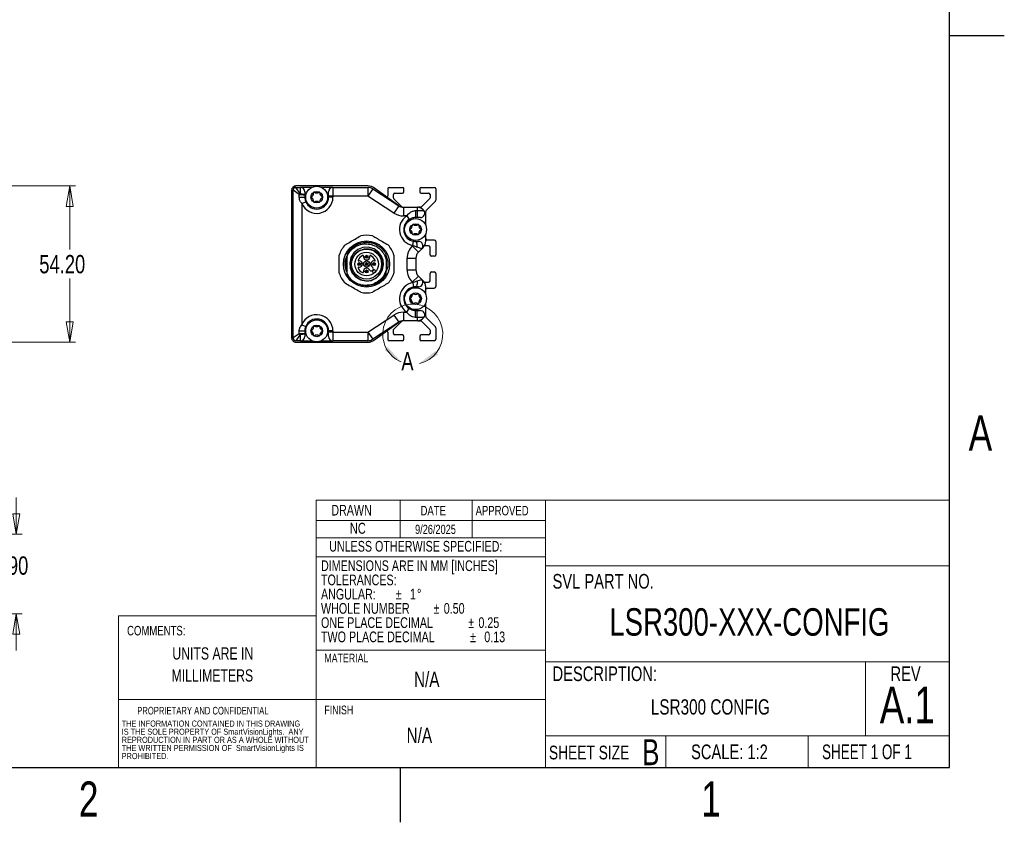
# Model space of a CAD drawing. Header units: millimetres. Extents: x 3 to 429, y 3 to 277.
# Tile 29 of 35: x 258 to 429, y 3 to 142. Entities that reach past the tile are written whole.
import ezdxf

# ---------------------------------------------------------------- set-up
doc = ezdxf.new("R2010")
doc.units = ezdxf.units.MM
doc.styles.add('SLDTEXTSTYLE0', font='TXT', dxfattribs={"width": 0.75})
doc.styles.add('SLDTEXTSTYLE1', font='TXT', dxfattribs={"width": 0.6875})
doc.dimstyles.new('SLDDIMSTYLE0', dxfattribs={"dimtxt": 3.175, "dimasz": 3.556, "dimexe": 0, "dimexo": 0.0625, "dimgap": 0.79375, "dimtad": 0, "dimtih": 1, "dimtoh": 1, "dimlfac": 2, "dimrnd": 1e-09, "dimzin": 4, "dimdsep": 46, "dimtxsty": 'SLDTEXTSTYLE0', "dimblk1": 'CLOSED', "dimblk2": 'CLOSED', "dimsah": 1, "dimcen": 0.09, "dimadec": 0, "dimazin": 1, "dimtfac": 1, "dimtofl": 0, "dimtmove": 0, "dimatfit": 3, "dimldrblk": 'CLOSED', "dimfxl": 1, "dimfrac": 2, "dimtolj": 1, "dimtzin": 12, "dimarcsym": 0})
doc.dimstyles.new('SLDDIMSTYLE2', dxfattribs={"dimtxt": 3.175, "dimasz": 3.556, "dimexe": 0, "dimexo": 0.0625, "dimgap": 0.79375, "dimtad": 0, "dimtih": 1, "dimtoh": 1, "dimlfac": 0.5, "dimrnd": 1e-09, "dimzin": 4, "dimdsep": 46, "dimtxsty": 'SLDTEXTSTYLE0', "dimblk1": 'CLOSED', "dimblk2": 'CLOSED', "dimsah": 1, "dimcen": 0.09, "dimadec": 0, "dimazin": 1, "dimtfac": 1, "dimtmove": 0, "dimatfit": 0, "dimldrblk": 'CLOSED', "dimfxl": 1, "dimfrac": 2, "dimtolj": 1, "dimtzin": 12, "dimarcsym": 0})

# ---------------------------------------------------------------- blocks, each defined once
blk = doc.blocks.new('SW_NOTE_0')
at = {"color": 0, "linetype": 'Continuous', "lineweight": 0, "attachment_point": 1, "style": 'SLDTEXTSTYLE0'}
for s, insert, char_height in [('DIMENSIONS ARE IN MM [INCHES]', (0, 2.39), 1.8521), ('TOLERANCES:', (0, -0.08), 1.8521), ('ANGULAR:', (0, -2.55), 1.852), ('%%p', (12.96, -2.55), 1.852), ('1', (15.42, -2.55), 1.85), ('%%d', (16.66, -2.55), 1.852), ('WHOLE NUMBER', (0, -5.02), 1.8521), ('%%p', (19.53, -5.02), 1.852), ('0.50', (21.29, -5.02), 1.852), ('ONE PLACE DECIMAL', (0, -7.49), 1.8521), ('%%p', (25.53, -7.49), 1.852), ('0.25', (27.3, -7.49), 1.852), ('TWO PLACE DECIMAL', (0, -9.96), 1.8521), ('%%p', (25.86, -9.96), 1.852), ('0.13', (28.32, -9.96), 1.852)]:
    blk.add_mtext(s, dxfattribs=dict(at, insert=insert, char_height=char_height))
blk = doc.blocks.new('SW_NOTE_0_1')
at = {"color": 0, "linetype": 'Continuous', "lineweight": 0, "char_height": 1.0583, "attachment_point": 1, "style": 'SLDTEXTSTYLE0'}
for s, insert in [('THE INFORMATION CONTAINED IN THIS DRAWING', (0, 1.36)), ('IS THE SOLE PROPERTY OF SmartVisionLights.  ANY', (0, -0.05)), ('REPRODUCTION IN PART OR AS A WHOLE WITHOUT', (0, -1.46)), ('THE WRITTEN PERMISSION OF  SmartVisionLights IS', (0, -2.87)), ('PROHIBITED.', (0, -4.28))]:
    blk.add_mtext(s, dxfattribs=dict(at, insert=insert))
blk = doc.blocks.new('SW_NOTE_0_2')
at = {"color": 0, "linetype": 'Continuous', "lineweight": 0, "char_height": 2.1167, "attachment_point": 2, "style": 'SLDTEXTSTYLE0'}
for s, insert in [('UNITS ARE IN', (8.33, 2.73)), ('MILLIMETERS', (8.25, -1.09))]:
    blk.add_mtext(s, dxfattribs=dict(at, insert=insert))
blk = doc.blocks.new('_Closed')
at = {"color": 0, "linetype": 'ByBlock', "lineweight": -2}
for p, q in [((-1, 0.166667), (0, 0)), ((-1, 0.166667), (-1, -0.166667)), ((0, 0), (-1, -0.166667)), ((0, 0), (-1, 0))]:
    blk.add_line(p, q, dxfattribs=at)
blk = doc.blocks.new('_D_4')
at = {"color": 7, "linetype": 'Continuous', "lineweight": 0}
for p, q in [((203.58, 113.58), (267.53, 113.58)), ((266.53, 113.58), (266.53, 102.56)), ((266.53, 86.48), (266.53, 97.51)), ((203.58, 86.48), (267.53, 86.48))]:
    blk.add_line(p, q, dxfattribs=at)
at = {"color": 7, "linetype": 'Continuous', "lineweight": 18, "xscale": 3.556, "yscale": 3.556}
for p, rotation in [((266.53, 113.58, -7.13), 90), ((266.53, 86.48, -7.13), 270)]:
    blk.add_blockref('_Closed', p, dxfattribs=dict(at, rotation=rotation))
at = {"color": 7, "linetype": 'Continuous', "lineweight": 18, "insert": (261.25, 101.61), "char_height": 3.175, "attachment_point": 1, "style": 'SLDTEXTSTYLE0'}
blk.add_mtext('54.20', dxfattribs=at)
blk = doc.blocks.new('_D_9')
at = {"color": 7, "linetype": 'Continuous', "lineweight": 0}
for p, q in [((257.26, 53.16), (257.26, 59.51)), ((221.41, 53.16), (258.26, 53.16)), ((232.25, 39.36), (258.26, 39.36)), ((257.26, 39.36), (257.26, 33.01))]:
    blk.add_line(p, q, dxfattribs=at)
at = {"color": 7, "linetype": 'Continuous', "lineweight": 18, "xscale": 3.556, "yscale": 3.556}
for p, rotation in [((257.26, 53.16, 305.66), 270), ((257.26, 39.36, 305.66), 90)]:
    blk.add_blockref('_Closed', p, dxfattribs=dict(at, rotation=rotation))
at = {"color": 7, "linetype": 'Continuous', "lineweight": 18, "insert": (253.15, 49.31), "char_height": 3.175, "attachment_point": 1, "style": 'SLDTEXTSTYLE0'}
blk.add_mtext('6.90', dxfattribs=at)

msp = doc.modelspace()

# ---------------------------------------------------------------- linework, layer by layer
at = {"color": 7, "linetype": 'Continuous'}
for p, q in [((419.1, 12.7), (419.1, 266.7)), ((419.1, 139.7), (428.625, 139.7)), ((12.7, 12.7), (419.1, 12.7)), ((323.85, 12.7), (323.85, 3.175))]:
    msp.add_line(p, q, dxfattribs=at)
at = {"color": 7, "linetype": 'Continuous', "lineweight": 25}
for p, q in [((305.0159, 112.8353), (305.0159, 87.2346)), ((305.2659, 87.235), (305.2659, 112.835)), ((306.3409, 112.1183), (305.2659, 112.835)), ((318.2506, 113.585), (305.7656, 113.585)), ((306.4826, 112.26), (305.7659, 113.335)), ((305.7659, 113.335), (306.5534, 113.335)), ((306.5534, 112.204), (306.5534, 113.335)), ((308.5174, 113.335), (306.5534, 113.335)), ((312.1784, 113.335), (310.2144, 113.335)), ((312.1784, 113.335), (312.1784, 111.835)), ((312.1784, 113.335), (318.2503, 113.335)), ((318.2503, 113.335), (318.2503, 111.835)), ((319.0721, 113.0898), (318.2503, 111.835)), ((319.0721, 113.0898), (323.5916, 110.1301)), ((323.5918, 110.1299), (319.2088, 113.2991)), ((321.6909, 113.085), (321.6909, 111.854)), ((321.9409, 113.335), (324.2309, 113.335)), ((324.4809, 112.585), (324.4809, 113.085)), ((327.2309, 113.085), (327.2309, 112.585)), ((327.4809, 113.335), (329.7659, 113.335)), ((330.0159, 113.085), (330.0159, 111.0943)), ((306.3409, 111.635), (306.3409, 112.1183)), ((306.3409, 111.635), (307.3034, 111.635)), ((306.5534, 112.204), (306.5534, 112.081)), ((307.3034, 112.585), (307.3034, 112.0475)), ((307.3034, 112.0475), (307.3034, 111.635)), ((311.4284, 111.835), (311.4284, 112.585)), ((311.4284, 111.635), (311.4284, 111.835)), ((312.1784, 111.835), (311.4284, 111.835)), ((312.1784, 111.635), (311.4284, 111.635)), ((312.1784, 111.835), (312.1784, 111.635)), ((318.2503, 111.835), (312.1784, 111.835)), ((322.7698, 108.8752), (318.2503, 111.835)), ((322.6909, 111.5085), (322.6909, 112.085)), ((324.1377, 109.9582), (322.7641, 111.3317)), ((322.9409, 112.335), (324.2309, 112.335)), ((327.4809, 112.335), (328.7659, 112.335)), ((328.9427, 111.3317), (327.5691, 109.9582)), ((329.0159, 112.085), (329.0159, 111.5085)), ((306.7659, 110.5625), (307.4592, 110.8485)), ((306.7659, 110.5625), (306.7659, 89.5074)), ((323.5916, 110.1301), (322.7698, 108.8752)), ((324.4134, 109.885), (324.4131, 109.885)), ((324.4134, 109.885), (324.4134, 108.385)), ((324.4134, 109.885), (326.7659, 109.885)), ((326.5159, 109.31), (326.7659, 109.31)), ((326.5159, 109.31), (326.5159, 108.0975)), ((326.7668, 109.885), (326.7659, 109.885)), ((326.7659, 109.885), (326.7659, 109.31)), ((326.7659, 109.31), (327.9467, 109.31)), ((326.7659, 109.31), (326.7659, 108.0975)), ((327.3924, 109.885), (327.0559, 109.885)), ((328.3391, 109.314), (329.9427, 110.9175)), ((324.9707, 108.385), (324.4134, 108.385)), ((324.9707, 108.385), (325.3828, 107.7583)), ((326.7659, 108.0975), (326.5159, 108.0975)), ((327.3563, 108.0975), (326.7659, 108.0975)), ((328.2659, 108.3859), (328.2659, 109.1372)), ((328.2659, 106.7749), (328.2659, 108.385)), ((328.2659, 104.0013), (328.2659, 105.295)), ((329.7659, 104.2), (328.5159, 104.2)), ((317.5991, 102.6013), (317.1778, 102.4765)), ((325.9446, 103.18), (326.0295, 103.2648)), ((325.9446, 103.18), (327.0053, 102.1193)), ((326.0295, 103.2648), (326.1592, 104.0035)), ((326.5159, 103.9725), (327.0478, 103.9725)), ((327.5781, 102.6921), (326.7803, 102.958)), ((327.5781, 102.6921), (327.0053, 102.1193)), ((327.8266, 102.9406), (327.5781, 102.6921)), ((328.0127, 103.1267), (327.8268, 102.9409)), ((328.7659, 103.2), (328.1895, 103.2)), ((329.0159, 101.66), (329.0159, 102.95)), ((330.0159, 103.95), (330.0159, 101.66)), ((314.6409, 101.7261), (314.6409, 101.424)), ((314.6409, 98.3997), (314.6409, 101.424)), ((321.3504, 101.0131), (321.3909, 100.8824)), ((321.457, 101.0006), (321.3909, 101.1602)), ((321.3909, 100.8824), (321.3909, 98.9481)), ((325.0659, 99.0113), (325.0659, 101.0586)), ((325.0659, 101.0586), (326.5659, 101.0586)), ((326.5659, 101.0586), (326.5659, 101.059)), ((326.5659, 101.0586), (326.5659, 99.0113)), ((327.005, 102.119), (327.0053, 102.1193)), ((329.7659, 101.41), (329.2659, 101.41)), ((318.4048, 99.1539), (318.6007, 98.958)), ((319.0929, 99.4502), (318.897, 99.646)), ((314.6409, 98.3997), (314.6409, 98.3438)), ((315.0243, 97.7325), (314.6409, 98.3997)), ((315.0243, 97.7325), (314.6409, 98.3438)), ((319.2479, 98.3964), (319.1119, 98.5324)), ((319.5185, 98.9389), (319.6544, 98.803)), ((325.0659, 99.0113), (326.5659, 99.0113)), ((325.9446, 96.89), (327.0053, 97.9506)), ((326.5659, 99.0109), (326.5659, 99.0113)), ((326.7803, 97.1119), (327.5781, 97.3778)), ((327.0053, 97.9506), (327.005, 97.9509)), ((327.0053, 97.9506), (327.5781, 97.3778)), ((327.5781, 97.3778), (327.8266, 97.1293)), ((329.0159, 97.12), (329.0159, 98.41)), ((329.2659, 98.66), (329.7659, 98.66)), ((330.0159, 98.41), (330.0159, 96.12)), ((326.0295, 96.8051), (325.9446, 96.89)), ((326.0295, 96.8051), (326.1592, 96.0664)), ((327.0478, 96.0975), (326.5159, 96.0975)), ((327.8268, 97.129), (328.0127, 96.9432)), ((328.1895, 96.87), (328.7659, 96.87)), ((328.2659, 94.7749), (328.2659, 96.0686)), ((328.5159, 95.87), (329.7659, 95.87)), ((324.9707, 91.685), (325.3828, 92.3116)), ((328.2659, 91.685), (328.2659, 93.295)), ((318.2503, 88.235), (322.7698, 91.1947)), ((322.7698, 91.1947), (323.5916, 89.9398)), ((324.4134, 91.685), (324.9707, 91.685)), ((324.4134, 91.685), (324.4134, 90.185)), ((326.5159, 90.76), (326.5159, 91.9725)), ((326.5159, 91.9725), (326.7659, 91.9725)), ((326.7659, 90.76), (326.5159, 90.76)), ((326.7659, 90.76), (326.7659, 91.9725)), ((326.7659, 91.9725), (327.3563, 91.9725)), ((326.7659, 90.76), (326.7659, 90.185)), ((327.9467, 90.76), (326.7659, 90.76)), ((328.2659, 90.9327), (328.2659, 91.684)), ((329.9427, 89.1524), (328.3391, 90.7559)), ((306.7659, 89.5074), (307.4592, 89.2214)), ((323.5916, 89.9398), (319.0721, 86.9801)), ((319.2088, 86.7708), (323.5918, 89.94)), ((322.6909, 88.665), (324.1377, 90.1117)), ((324.4131, 90.185), (324.4134, 90.185)), ((326.7659, 90.185), (324.4134, 90.185)), ((326.7659, 90.185), (326.7668, 90.185)), ((327.0559, 90.185), (327.3924, 90.185)), ((327.5691, 90.1117), (328.9427, 88.7382)), ((330.0159, 88.9756), (330.0159, 86.985)), ((306.3409, 87.9516), (305.2659, 87.235)), ((306.4826, 87.81), (305.7659, 86.735)), ((306.3409, 87.9516), (306.3409, 88.435)), ((306.3409, 88.435), (307.3034, 88.435)), ((306.5534, 87.8659), (306.5534, 87.9889)), ((306.5534, 86.735), (306.5534, 87.8659)), ((307.3034, 88.435), (307.3034, 88.0225)), ((307.3034, 88.0225), (307.3034, 87.485)), ((311.4284, 88.235), (311.4284, 88.435)), ((312.1784, 88.435), (311.4284, 88.435)), ((311.4284, 87.485), (311.4284, 88.235)), ((312.1784, 88.235), (311.4284, 88.235)), ((312.1784, 88.435), (312.1784, 88.235)), ((312.1784, 88.235), (318.2503, 88.235)), ((312.1784, 88.235), (312.1784, 86.735)), ((318.2503, 88.235), (319.0721, 86.9801)), ((318.2503, 88.235), (318.2503, 86.735)), ((321.6909, 88.216), (321.6909, 86.985)), ((322.6909, 87.985), (322.6909, 88.665)), ((324.2309, 87.735), (322.9409, 87.735)), ((324.4809, 86.985), (324.4809, 87.485)), ((327.2309, 87.485), (327.2309, 86.985)), ((328.7659, 87.735), (327.4809, 87.735)), ((329.0159, 88.5614), (329.0159, 87.985)), ((305.7656, 86.485), (318.2506, 86.485)), ((306.5534, 86.735), (305.7659, 86.735)), ((306.5534, 86.735), (308.5174, 86.735)), ((310.2144, 86.735), (312.1784, 86.735)), ((318.2503, 86.735), (312.1784, 86.735)), ((324.2309, 86.735), (321.9409, 86.735)), ((329.7659, 86.735), (327.4809, 86.735))]:
    msp.add_line(p, q, dxfattribs=at)
at = {"color": 7, "linetype": 'Continuous', "lineweight": 18}
for p, q in [((419.1, 62.5944), (419.1, 12.7)), ((309.2974, 59.0765), (419.1, 59.0765)), ((309.2974, 59.0765), (309.2974, 12.7626)), ((323.85, 59.0765), (323.85, 52.5477)), ((336.3147, 59.0765), (336.3147, 52.5477)), ((349.0285, 59.0765), (349.0285, 12.7626)), ((309.2974, 55.5145), (349.0285, 55.5145)), ((309.2974, 52.5477), (349.0285, 52.5477)), ((309.2974, 49.2607), (349.0285, 49.2607)), ((349.0285, 47.6486), (419.1, 47.6486)), ((274.9928, 12.7), (274.9928, 39.0005)), ((274.9928, 39.0005), (309.2974, 39.0005)), ((274.9928, 12.7), (274.9928, 39.0005)), ((349.0285, 33.0374), (309.2974, 33.0374)), ((349.0285, 31.0471), (419.1, 31.0471)), ((404.5728, 31.0471), (404.5728, 18.1699)), ((274.9928, 24.4786), (309.2974, 24.4786)), ((309.2974, 24.4786), (349.0285, 24.4786)), ((349.0285, 18.1699), (419.1, 18.1699)), ((369.9362, 18.1699), (369.9362, 12.7626)), ((394.6227, 18.1699), (394.6227, 12.7626)), ((419.1, 12.7), (179.169, 12.7))]:
    msp.add_line(p, q, dxfattribs=at)
at = {"color": 7, "linetype": 'Continuous', "lineweight": 25, "flags": 128}
for points in [[(319.26, 97.4157), (319.6526, 97.5956), (320.3284, 98.2235), (320.7823, 99.0471), (320.9526, 99.9645), (320.8744, 100.7118), (320.6019, 101.4283), (320.1603, 102.0426), (319.3186, 102.6678), (318.299, 102.9588), (317.3775, 102.9022), (316.5016, 102.552), (315.7943, 101.9567), (315.302, 101.1591), (315.0861, 100.247), (315.1653, 99.3259), (315.537, 98.4589), (316.1486, 97.7673), (316.9596, 97.294), (317.8748, 97.1008), (318.3951, 97.122), (318.3951, 97.122)], [(326.7803, 102.958), (326.7965, 103.1335), (326.7963, 103.3141), (326.78, 103.4894), (326.7483, 103.6492), (326.7031, 103.7842), (326.6471, 103.8867), (326.5835, 103.9507), (326.5159, 103.9725)], [(317.0425, 102.4364), (316.7545, 102.3511), (316.0404, 101.8355), (315.5308, 101.1131), (315.2779, 100.2395), (315.3255, 99.3317), (315.674, 98.468), (316.2916, 97.762), (317.1147, 97.2894), (318.0646, 97.1098), (318.3951, 97.122), (318.3951, 97.122)], [(326.7803, 97.1119), (326.7965, 96.9364), (326.7963, 96.7558), (326.78, 96.5805), (326.7483, 96.4207), (326.7031, 96.2857), (326.6471, 96.1832), (326.5835, 96.1192), (326.5159, 96.0975)]]:
    msp.add_lwpolyline(points, dxfattribs=at)
at = {"color": 7, "linetype": 'Continuous', "lineweight": 25}
for centre, radius in [((309.3659, 111.635), 1.9), ((309.3659, 111.635), 1), ((326.5159, 106.035), 1.9), ((326.5159, 106.035), 1), ((318.0159, 100.035), 4), ((318.0159, 100.035), 2.5995), ((318.0159, 100.035), 2.05), ((318.0159, 101.305), 0.25), ((318.0159, 101.305), 0.15), ((316.7459, 100.035), 0.25), ((316.7459, 100.035), 0.15), ((318.0159, 100.035), 0.55), ((318.0159, 100.035), 0.25), ((318.0159, 100.035), 0.15), ((319.2859, 100.035), 0.25), ((319.2859, 100.035), 0.15), ((318.0159, 98.765), 0.25), ((318.0159, 98.765), 0.15), ((326.5159, 94.035), 1.9), ((326.5159, 94.035), 1), ((309.3659, 88.435), 1.9), ((309.3659, 88.435), 1)]:
    msp.add_circle(centre, radius, dxfattribs=at)
for centre, radius, start, end in [((305.7659, 112.835), 0.5, 90, 180), ((306.5534, 112.585), 0.75, 0, 90), ((312.1784, 112.585), 0.75, 90, 180), ((318.2503, 111.835), 1.5, 56.78, 90), ((321.9409, 113.085), 0.25, 90, 180), ((324.2309, 113.085), 0.25, 0, 90), ((327.4809, 113.085), 0.25, 90, 180), ((329.7659, 113.085), 0.25, 0, 90), ((308.1196, 110.4813), 2.4174, 132.625025, 137.374975), ((309.3659, 111.635), 2.8125, 202.415269, 0), ((309.3659, 111.635), 2.0625, 202.415269, 0), ((308.5047, 111.635), 0.123, 116.236076, 243.763924), ((308.1622, 112.3299), 0.6518, 296.236076, 3.763924), ((308.1622, 110.94), 0.6518, 356.236076, 63.763924), ((308.9353, 112.3808), 0.123, 56.236076, 183.763924), ((309.3659, 113.0249), 0.6518, 236.236076, 303.763924), ((309.7965, 112.3808), 0.123, 356.236076, 123.763924), ((310.5696, 112.3299), 0.6518, 176.236076, 243.763924), ((310.5696, 110.94), 0.6518, 116.236076, 183.763924), ((310.2271, 111.635), 0.123, 296.236076, 63.763924), ((321.4409, 111.854), 0.25, 290.964403, 0), ((322.9409, 112.085), 0.25, 90, 180), ((322.9409, 111.5085), 0.25, 180, 225), ((324.2309, 112.585), 0.25, 270, 0), ((327.4809, 112.585), 0.25, 180, 270), ((328.7659, 112.085), 0.25, 0, 90), ((328.7659, 111.5085), 0.25, 315, 0), ((329.7659, 111.0943), 0.25, 315, 0), ((308.9353, 110.8891), 0.123, 176.236076, 303.763924), ((309.3659, 110.245), 0.6518, 56.236076, 123.763924), ((309.7965, 110.8891), 0.123, 236.236076, 3.763924), ((324.4134, 111.385), 1.5, 236.78, 270), ((324.3145, 110.135), 0.25, 225, 254.373265), ((326.7659, 108.385), 1.5, 38.073123, 90), ((327.0559, 109.635), 0.25, 90, 109.474926), ((327.3563, 108.8475), 0.75, 270, 38.073123), ((327.3924, 110.135), 0.25, 270, 315), ((326.7659, 108.385), 1.5, 0, 38.073123), ((328.5159, 109.1372), 0.25, 135, 180), ((324.4134, 111.385), 3, 236.78, 270), ((326.5159, 106.035), 2.8125, 123.326269, 260.040339), ((326.5159, 106.035), 2.0625, 123.326269, 260.040339), ((325.6547, 106.035), 0.123, 116.236076, 243.763924), ((325.3122, 106.7299), 0.6518, 296.236076, 3.763924), ((325.3122, 105.34), 0.6518, 356.236076, 63.763924), ((326.0853, 106.7808), 0.123, 56.236076, 183.763924), ((326.5159, 107.4249), 0.6518, 236.236076, 303.763924), ((326.9465, 106.7808), 0.123, 356.236076, 123.763924), ((327.7196, 106.7299), 0.6518, 176.236076, 243.763924), ((327.7196, 105.34), 0.6518, 116.236076, 183.763924), ((327.3771, 106.035), 0.123, 296.236076, 63.763924), ((318.0159, 100.035), 5, 78.194872, 101.805128), ((326.0853, 105.2891), 0.123, 176.236076, 303.763924), ((326.5159, 104.645), 0.6518, 56.236076, 123.763924), ((326.9465, 105.2891), 0.123, 236.236076, 3.763924), ((328.5159, 104.45), 0.25, 180, 270), ((329.7659, 103.95), 0.25, 0, 90), ((318.0159, 100.035), 5, 138.194872, 161.805128), ((318.0159, 100.035), 2.6, 95.591783, 99.225885), ((318.0159, 100.035), 5, 18.194872, 41.805128), ((328.0659, 101.0586), 3, 135, 180), ((327.0478, 103.2225), 0.75, 315, 90), ((326.7659, 104.0013), 1.5, 315, 0), ((328.1895, 102.95), 0.25, 90, 135), ((328.7659, 102.95), 0.25, 0, 90), ((318.0159, 100.035), 1.625, 114.808852, 155.191148), ((317.376, 101.4192), 0.1, 349.875517, 114.808852), ((318.0159, 101.305), 0.55, 169.875517, 10.124483), ((318.6558, 101.4192), 0.1, 65.191148, 190.124483), ((318.0159, 100.035), 1.625, 24.808852, 65.191148), ((328.0659, 101.0586), 1.5, 135, 180), ((329.2659, 101.66), 0.25, 180, 270), ((329.7659, 101.66), 0.25, 270, 0), ((316.6316, 100.6748), 0.1, 155.191148, 280.124483), ((316.6316, 99.3951), 0.1, 79.875517, 204.808852), ((318.0159, 100.035), 1.625, 204.808852, 245.191148), ((316.7459, 100.035), 0.55, 259.875517, 100.124483), ((318.0159, 98.765), 0.55, 45, 190.124483), ((318.8468, 99.2041), 0.348, 225, 45), ((319.2859, 100.035), 0.55, 79.875517, 225), ((319.4002, 100.6748), 0.1, 259.875517, 24.808852), ((318.0159, 100.035), 5, 198.194872, 221.805128), ((318.0159, 100.035), 3.775, 217.583397, 232.416603), ((317.376, 98.6507), 0.1, 245.191148, 10.124483), ((319.3152, 98.7356), 0.2875, 45, 225), ((318.0159, 100.035), 5, 318.194872, 341.805128), ((328.0659, 99.0113), 3, 180, 225), ((328.0659, 99.0113), 1.5, 180, 225), ((327.0478, 96.8475), 0.75, 270, 45), ((329.2659, 98.41), 0.25, 90, 180), ((329.7659, 98.41), 0.25, 0, 90), ((326.5159, 94.035), 2.8125, 99.959661, 236.673731), ((326.5159, 94.035), 2.0625, 99.959661, 236.673731), ((326.7659, 96.0686), 1.5, 0, 45), ((328.1895, 97.12), 0.25, 225, 270), ((328.5159, 95.62), 0.25, 90, 180), ((328.7659, 97.12), 0.25, 270, 0), ((329.7659, 96.12), 0.25, 270, 0), ((318.0159, 100.035), 5, 258.194872, 281.805128), ((325.6547, 94.035), 0.123, 116.236076, 243.763924), ((325.3122, 94.7299), 0.6518, 296.236076, 3.763924), ((326.0853, 94.7808), 0.123, 56.236076, 183.763924), ((326.5159, 95.4249), 0.6518, 236.236076, 303.763924), ((326.9465, 94.7808), 0.123, 356.236076, 123.763924), ((327.7196, 94.7299), 0.6518, 176.236076, 243.763924), ((327.3771, 94.035), 0.123, 296.236076, 63.763924), ((325.3122, 93.34), 0.6518, 356.236076, 63.763924), ((326.0853, 93.2891), 0.123, 176.236076, 303.763924), ((326.5159, 92.645), 0.6518, 56.236076, 123.763924), ((326.9465, 93.2891), 0.123, 236.236076, 3.763924), ((327.7196, 93.34), 0.6518, 116.236076, 183.763924), ((309.3659, 88.435), 2.8125, 0, 157.584731), ((324.4134, 88.685), 3, 90, 123.22), ((326.7659, 91.685), 1.5, 270, 321.926877), ((327.3563, 91.2225), 0.75, 321.926877, 90), ((326.7659, 91.685), 1.5, 321.926877, 0), ((328.5159, 90.9327), 0.25, 180, 225), ((309.3659, 88.435), 2.0625, 0, 157.584731), ((308.1622, 89.1299), 0.6518, 296.236076, 3.763924), ((308.9353, 89.1808), 0.123, 56.236076, 183.763924), ((309.3659, 89.8249), 0.6518, 236.236076, 303.763924), ((309.7965, 89.1808), 0.123, 356.236076, 123.763924), ((310.5696, 89.1299), 0.6518, 176.236076, 243.763924), ((324.4134, 88.685), 1.5, 90, 123.22), ((324.3145, 89.935), 0.25, 105.626735, 135), ((327.0559, 90.435), 0.25, 250.525074, 270), ((327.3924, 89.935), 0.25, 45, 90), ((329.7659, 88.9756), 0.25, 0, 45), ((305.7659, 87.235), 0.5, 180, 270), ((308.1196, 89.5886), 2.4174, 222.625025, 227.374975), ((306.5534, 87.485), 0.75, 270, 360), ((308.5047, 88.435), 0.123, 116.236076, 243.763924), ((308.1622, 87.74), 0.6518, 356.236076, 63.763924), ((308.9353, 87.6891), 0.123, 176.236076, 303.763924), ((309.3659, 87.045), 0.6518, 56.236076, 123.763924), ((309.7965, 87.6891), 0.123, 236.236076, 3.763924), ((310.5696, 87.74), 0.6518, 116.236076, 183.763924), ((310.2271, 88.435), 0.123, 296.236076, 63.763924), ((312.1784, 87.485), 0.75, 180, 270), ((321.4409, 88.216), 0.25, 0, 69.035597), ((322.9409, 87.985), 0.25, 180, 270), ((324.2309, 87.485), 0.25, 0, 90), ((327.4809, 87.485), 0.25, 90, 180), ((328.7659, 87.985), 0.25, 270, 0), ((328.7659, 88.5614), 0.25, 0, 45), ((318.2503, 88.235), 1.5, 270, 303.22), ((321.9409, 86.985), 0.25, 180, 270), ((324.2309, 86.985), 0.25, 270, 0), ((327.4809, 86.985), 0.25, 180, 270), ((329.7659, 86.985), 0.25, 270, 0)]:
    msp.add_arc(centre, radius, start, end, dxfattribs=at)
at = {"color": 7, "linetype": 'Continuous', "lineweight": 18}
msp.add_arc((326.0306, 87.8639), 5.2127, 282.615971, 247.545777, dxfattribs=at)
at = {"color": 7, "linetype": 'Continuous', "lineweight": 25}
for centre, major_axis in [((326.765, 108.384), (1.062, 1.062)), ((326.765, 91.6859), (1.062, -1.062))]:
    msp.add_ellipse(centre, major_axis=major_axis, ratio=0.99878277, start_param=5.49839613, end_param=7.06797448, dxfattribs=at)
for points, knots in [([(305.7656, 113.585), (305.6674, 113.5737), (305.4709, 113.5512), (305.223, 113.3778), (305.0497, 113.13), (305.0272, 112.9335), (305.0159, 112.8353)], [0, 0, 0, 0, 0.25000103, 0.5, 0.74999897, 1, 1, 1, 1]), ([(306.3409, 112.1183), (306.36, 112.1124), (306.4058, 112.0981), (306.4774, 112.0838), (306.5299, 112.0818), (306.5534, 112.081)], [0, 0, 0, 0, 0.28211844, 0.67812971, 1, 1, 1, 1]), ([(306.7659, 110.5625), (306.7265, 110.6129), (306.5753, 110.8062), (306.386, 111.1603), (306.3548, 111.4886), (306.3409, 111.635)], [0, 0, 0, 0, 0.1635352, 0.62722236, 1, 1, 1, 1]), ([(306.4826, 112.26), (306.4887, 112.2513), (306.5018, 112.2327), (306.5229, 112.2127), (306.5424, 112.2046), (306.5506, 112.2041), (306.5534, 112.204)], [0, 0, 0, 0, 0.3452697, 0.74086132, 0.91081387, 1, 1, 1, 1]), ([(306.5534, 112.204), (306.6026, 112.2034), (306.7359, 112.202), (306.9434, 112.1866), (307.14, 112.1544), (307.2705, 112.1082), (307.3031, 112.0691), (307.3034, 112.0482), (307.3034, 112.0475)], [0, 0, 0, 0, 0.12557092, 0.34031264, 0.55645997, 0.77324804, 0.99237049, 1, 1, 1, 1]), ([(306.5534, 112.081), (306.6026, 112.0808), (306.7359, 112.0805), (306.9434, 112.0771), (307.14, 112.07), (307.2705, 112.06), (307.3031, 112.0519), (307.3034, 112.0476), (307.3034, 112.0475)], [0, 0, 0, 0, 0.12560251, 0.34037236, 0.55649626, 0.77323909, 0.99236548, 1, 1, 1, 1]), ([(307.3034, 111.635), (307.3229, 111.4054), (307.3458, 111.1354), (307.4445, 110.8858), (307.4592, 110.8485)], [0, 0, 0, 0, 0.85065348, 1, 1, 1, 1]), ([(324.9707, 108.385), (325.1365, 108.5798), (325.3377, 108.8161), (325.7152, 109.0875), (326.0156, 109.2411), (326.3335, 109.3062), (326.4853, 109.3093), (326.5159, 109.31)], [0, 0, 0, 0, 0.402625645, 0.488589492, 0.759415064, 0.951486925, 1, 1, 1, 1]), ([(326.5159, 108.0975), (326.4935, 108.0972), (326.2703, 108.0947), (325.8709, 108.0284), (325.5392, 107.8449), (325.3828, 107.7583)], [0, 0, 0, 0, 0.05575733, 0.55470945, 1, 1, 1, 1]), ([(314.2888, 103.3679), (314.5689, 103.5296), (315.1373, 103.8578), (316.0589, 104.3899), (316.6705, 104.743), (316.993, 104.9292)], [0, 0, 0, 0, 0.31458404, 0.6385613, 1, 1, 1, 1]), ([(319.0388, 104.9292), (319.3189, 104.7675), (319.8873, 104.4393), (320.8089, 103.9073), (321.4205, 103.5542), (321.743, 103.3679)], [0, 0, 0, 0, 0.31458404, 0.6385613, 1, 1, 1, 1]), ([(314.6409, 101.7261), (314.7743, 101.9561), (315.0383, 102.4113), (315.6658, 103.034), (316.494, 103.5445), (317.5169, 103.8258), (318.5771, 103.8172), (319.595, 103.5188), (320.4876, 102.9497), (321.0712, 102.3073), (321.3142, 101.8656), (321.3909, 101.7261)], [0, 0, 0, 0, 0.09538943, 0.18883636, 0.315154, 0.44176164, 0.5657149, 0.69244234, 0.81859001, 0.94272742, 1, 1, 1, 1]), ([(314.6409, 101.424), (314.7499, 101.6324), (315.0486, 102.2035), (315.818, 102.9554), (316.9279, 103.4782), (318.0423, 103.6081), (318.712, 103.4402), (318.9941, 103.3694)], [0, 0, 0, 0, 0.13531688, 0.37072713, 0.60378312, 0.83311672, 1, 1, 1, 1]), ([(315.792, 103.0566), (315.8114, 103.077), (316.1213, 103.4012), (316.714, 103.6265), (317.264, 103.753), (317.4067, 103.7858)], [0, 0, 0, 0, 0.0471556, 0.75273697, 1, 1, 1, 1]), ([(317.4067, 103.7858), (317.6609, 103.8029), (318.3319, 103.8482), (319.0578, 103.7526), (319.4191, 103.5211), (319.426, 103.5166)], [0, 0, 0, 0, 0.37429369, 0.98794273, 1, 1, 1, 1]), ([(318.3951, 97.122), (318.6854, 97.1979), (319.266, 97.3498), (320.0203, 97.9152), (320.5759, 98.6935), (320.8374, 99.6356), (320.7741, 100.5952), (320.3927, 101.466), (319.7527, 102.1528), (318.9308, 102.5733), (318.2329, 102.6727), (317.8502, 102.6319), (317.7626, 102.6226)], [0, 0, 0, 0, 0.10413666, 0.20827346, 0.32215098, 0.43300895, 0.54349547, 0.65204976, 0.75917057, 0.86541667, 0.96919608, 1, 1, 1, 1]), ([(318.9941, 103.3694), (319.026, 103.3598), (319.1857, 103.3114), (319.5298, 103.1753), (320.0106, 102.909), (320.3173, 102.6326), (320.4731, 102.4921)], [0, 0, 0, 0, 0.05761502, 0.28843513, 0.63855525, 1, 1, 1, 1]), ([(320.4731, 102.4921), (320.4965, 102.4684), (320.6134, 102.3493), (320.8502, 102.0649), (321.1444, 101.6006), (321.281, 101.211), (321.3504, 101.0131)], [0, 0, 0, 0, 0.057615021, 0.288435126, 0.638555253, 1, 1, 1, 1]), ([(326.7803, 102.958), (326.7239, 102.9773), (326.4843, 103.0592), (326.2265, 103.1757), (326.0295, 103.2648)], [0, 0, 0, 0, 0.23544017, 1, 1, 1, 1]), ([(326.1592, 104.0035), (326.2396, 103.9921), (326.3334, 103.9788), (326.4495, 103.9732), (326.4886, 103.9728), (326.5159, 103.9725)], [0, 0, 0, 0, 0.64706413, 0.75434409, 1, 1, 1, 1]), ([(313.2659, 98.4737), (313.2659, 98.7668), (313.2659, 99.36), (313.2659, 100.4215), (313.2659, 101.1599), (313.2659, 101.5962)], [0, 0, 0, 0, 0.28553754, 0.5779012, 1, 1, 1, 1]), ([(314.6409, 98.621), (314.6309, 98.6364), (314.3973, 98.9965), (314.3022, 99.8675), (314.3052, 100.8285), (314.5445, 101.2998), (314.5969, 101.403)], [0, 0, 0, 0, 0.01923776, 0.44938812, 0.8793967, 1, 1, 1, 1]), ([(314.6409, 101.1602), (314.6111, 101.0927), (314.4558, 100.7411), (314.4198, 100.035), (314.4558, 99.3288), (314.6111, 98.9772), (314.6409, 98.9097)], [0, 0, 0, 0, 0.09596022, 0.5, 0.90403978, 1, 1, 1, 1]), ([(321.3909, 100.8626), (321.3909, 101.0082), (321.3909, 101.2272), (321.3909, 101.5135), (321.3909, 101.6552), (321.3909, 101.7261)], [0, 0, 0, 0, 0.49809616, 0.7488584, 1, 1, 1, 1]), ([(321.3909, 101.4356), (321.4891, 101.1866), (321.7395, 100.5514), (321.733, 99.595), (321.4805, 99.0028), (321.3909, 98.7928)], [0, 0, 0, 0, 0.29372446, 0.74954673, 1, 1, 1, 1]), ([(322.7659, 101.5962), (322.7659, 101.1599), (322.7659, 100.4289), (322.7659, 99.3676), (322.7659, 98.7742), (322.7659, 98.4737)], [0, 0, 0, 0, 0.42209716, 0.70732121, 1, 1, 1, 1]), ([(321.3909, 98.9481), (321.2561, 98.5991), (320.9767, 97.8762), (320.1331, 97.0179), (319.0462, 96.446), (317.8168, 96.2728), (316.6484, 96.4769), (316.0047, 96.8669), (315.7135, 97.0434)], [0, 0, 0, 0, 0.159355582, 0.330176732, 0.503269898, 0.678630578, 0.854599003, 1, 1, 1, 1]), ([(321.3909, 98.3438), (321.1866, 98.0133), (320.7787, 97.3534), (319.8493, 96.6761), (318.8255, 96.2978), (317.763, 96.2162), (316.767, 96.4405), (316.0912, 96.7288), (315.8216, 96.9743), (315.7908, 97.0023)], [0, 0, 0, 0, 0.176727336, 0.352903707, 0.514582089, 0.672726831, 0.833036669, 0.98092706, 1, 1, 1, 1]), ([(318.5598, 97.1767), (318.6395, 97.1812), (318.8711, 97.1944), (319.0735, 97.3131), (319.2063, 97.3911)], [0, 0, 0, 0, 0.34384535, 1, 1, 1, 1]), ([(321.3909, 98.3438), (321.3909, 98.4075), (321.3909, 98.5801), (321.3909, 98.7773), (321.3909, 98.913), (321.3909, 98.9358)], [0, 0, 0, 0, 0.32756136, 0.88711399, 1, 1, 1, 1]), ([(316.993, 95.1407), (316.7129, 95.3024), (316.1445, 95.6306), (315.2229, 96.1626), (314.6113, 96.5158), (314.2888, 96.702)], [0, 0, 0, 0, 0.314584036, 0.638561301, 1, 1, 1, 1]), ([(321.743, 96.702), (321.4629, 96.5403), (320.8945, 96.2121), (319.9729, 95.68), (319.3613, 95.3269), (319.0388, 95.1407)], [0, 0, 0, 0, 0.31458404, 0.6385613, 1, 1, 1, 1]), ([(326.0295, 96.8051), (326.0925, 96.8348), (326.3467, 96.9548), (326.5942, 97.0444), (326.7803, 97.1119)], [0, 0, 0, 0, 0.24790932, 1, 1, 1, 1]), ([(326.5159, 96.0975), (326.4278, 96.0948), (326.3122, 96.0914), (326.1886, 96.0712), (326.1592, 96.0664)], [0, 0, 0, 0, 0.762263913, 1, 1, 1, 1]), ([(325.3828, 92.3116), (325.5391, 92.2231), (325.8898, 92.0245), (326.2926, 91.991), (326.5159, 91.9725)], [0, 0, 0, 0, 0.445764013, 1, 1, 1, 1]), ([(326.5159, 90.76), (326.4853, 90.7606), (326.2939, 90.7645), (325.9776, 90.8445), (325.5058, 91.1016), (325.1864, 91.4077), (324.9972, 91.6509), (324.9707, 91.685)], [0, 0, 0, 0, 0.048533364, 0.303350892, 0.511372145, 0.931631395, 1, 1, 1, 1]), ([(306.3409, 88.435), (306.343, 88.49), (306.3523, 88.7403), (306.4811, 89.1234), (306.6817, 89.3939), (306.7659, 89.5074)], [0, 0, 0, 0, 0.14066998, 0.63936417, 1, 1, 1, 1]), ([(307.4592, 89.2214), (307.3898, 89.0021), (307.308, 88.7439), (307.304, 88.4754), (307.3034, 88.435)], [0, 0, 0, 0, 0.84952971, 1, 1, 1, 1]), ([(305.0159, 87.2346), (305.0272, 87.1364), (305.0497, 86.9399), (305.223, 86.6921), (305.4709, 86.5187), (305.6674, 86.4962), (305.7656, 86.485)], [0, 0, 0, 0, 0.25000103, 0.5, 0.74999897, 1, 1, 1, 1]), ([(306.3409, 87.9516), (306.36, 87.9576), (306.4058, 87.9718), (306.4774, 87.9861), (306.5299, 87.9881), (306.5534, 87.9889)], [0, 0, 0, 0, 0.282118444, 0.678129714, 1, 1, 1, 1]), ([(306.5534, 87.8659), (306.5482, 87.8654), (306.54, 87.8645), (306.5213, 87.8555), (306.5018, 87.8373), (306.4887, 87.8186), (306.4826, 87.81)], [0, 0, 0, 0, 0.16390458, 0.25904413, 0.65468623, 1, 1, 1, 1]), ([(306.5534, 87.8659), (306.6026, 87.8665), (306.7359, 87.8679), (306.9434, 87.8833), (307.14, 87.9155), (307.2705, 87.9617), (307.3031, 88.0008), (307.3034, 88.0217), (307.3034, 88.0225)], [0, 0, 0, 0, 0.12557092, 0.34031264, 0.55645997, 0.77324804, 0.99237049, 1, 1, 1, 1]), ([(306.5534, 87.9889), (306.6026, 87.9891), (306.7359, 87.9894), (306.9434, 87.9928), (307.14, 87.9999), (307.2705, 88.0099), (307.3031, 88.018), (307.3034, 88.0223), (307.3034, 88.0225)], [0, 0, 0, 0, 0.12560251, 0.34037236, 0.55649626, 0.77323909, 0.99236548, 1, 1, 1, 1])]:
    msp.add_open_spline(points, degree=3, knots=knots, dxfattribs=at)
for points in [[(319.2088, 113.2991), (319.0596, 113.3817), (318.761, 113.5469), (318.4207, 113.5723), (318.2506, 113.585)], [(318.2506, 86.485), (318.4207, 86.4976), (318.761, 86.523), (319.0596, 86.6882), (319.2088, 86.7708)]]:
    msp.add_open_spline(points, degree=3, dxfattribs=at)
at = {"color": 7, "linetype": 'Continuous', "lineweight": 18}
for points in [[(324.0396, 83.0464), (321.619, 85.6791), (321.1162, 85.1065)], [(327.1691, 82.777), (330.4015, 84.3074), (330.0039, 84.9574)]]:
    msp.add_solid(points, dxfattribs=at)

# ---------------------------------------------------------------- block references
at = {"color": 7, "linetype": 'Continuous', "lineweight": 0}
for name, p in [('SW_NOTE_0', (310.1123, 46.2367)), ('SW_NOTE_0_2', (283.0152, 30.8076)), ('SW_NOTE_0_1', (275.5456, 19.4759))]:
    msp.add_blockref(name, p, dxfattribs=at)

# ---------------------------------------------------------------- texts
at = {"color": 7, "linetype": 'Continuous', "lineweight": 18, "insert": (324.0396, 84.7526), "char_height": 3.175, "attachment_point": 1, "style": 'SLDTEXTSTYLE0'}
msp.add_mtext('A', dxfattribs=at)
at = {"color": 7, "linetype": 'Continuous', "lineweight": 0}
for s, insert, char_height, attachment_point, style in [('A', (424.4822, 73.7654), 6.096, 2, 'SLDTEXTSTYLE0'), ('DRAWN', (311.9011, 58.2549), 1.85208, 1, 'SLDTEXTSTYLE0'), ('DATE', (327.3723, 58.0824), 1.651, 1, 'SLDTEXTSTYLE0'), ('APPROVED', (336.922, 58.0824), 1.651, 1, 'SLDTEXTSTYLE0'), ('NC', (316.4986, 55.1443), 1.905, 2, 'SLDTEXTSTYLE0'), ('9/26/2025', (329.9647, 54.7967), 1.5875, 2, 'SLDTEXTSTYLE0'), ('UNLESS OTHERWISE SPECIFIED:', (311.5313, 51.9963), 1.852083, 1, 'SLDTEXTSTYLE0'), ('SVL PART NO.', (350.2707, 46.2641), 2.54, 1, 'SLDTEXTSTYLE0'), ('LSR300-XXX-CONFIG', (384.4099, 40.3229), 4.7625, 2, 'SLDTEXTSTYLE0'), ('COMMENTS:', (276.4748, 37.2556), 1.651, 1, 'SLDTEXTSTYLE0'), ('MATERIAL', (310.6917, 32.4348), 1.524, 1, 'SLDTEXTSTYLE0'), ('N/A', (328.4517, 29.3), 2.64583, 2, 'SLDTEXTSTYLE0'), ('DESCRIPTION:', (350.2707, 30.2233), 2.54, 1, 'SLDTEXTSTYLE0'), ('REV', (408.8849, 30.2233), 2.54, 1, 'SLDTEXTSTYLE0'), ('A.1', (411.8081, 26.7244), 6.35, 2, 'SLDTEXTSTYLE0'), ('LSR300 CONFIG', (377.6376, 24.5226), 2.645833, 2, 'SLDTEXTSTYLE0'), ('PROPRIETARY AND CONFIDENTIAL', (278.2326, 23.2068), 1.322917, 1, 'SLDTEXTSTYLE0'), ('FINISH', (310.6917, 23.4322), 1.524, 1, 'SLDTEXTSTYLE0'), ('N/A', (327.173, 19.5969), 2.64583, 2, 'SLDTEXTSTYLE0'), ('B', (365.8054, 17.5882), 4.4979, 1, 'SLDTEXTSTYLE0'), ('SHEET SIZE', (349.6441, 16.4775), 2.38125, 1, 'SLDTEXTSTYLE0'), ('SCALE: 1:2', (374.2964, 16.6777), 2.54, 1, 'SLDTEXTSTYLE0'), ('SHEET 1 OF 1', (397.0132, 16.6777), 2.54, 1, 'SLDTEXTSTYLE1'), ('2', (269.8136, 10.2654), 6.096, 2, 'SLDTEXTSTYLE0'), ('1', (377.7636, 10.2654), 6.096, 2, 'SLDTEXTSTYLE0')]:
    msp.add_mtext(s, dxfattribs=dict(at, insert=insert, char_height=char_height, attachment_point=attachment_point, style=style))

# ---------------------------------------------------------------- dimensions: what is measured, and where the dimension line sits
at = {"color": 7, "linetype": 'Continuous', "lineweight": 18}
for base, p1, p2, dimstyle, picture, middle in [((266.5274, 113.585), (202.5774, 86.485), (202.5774, 113.585), 'SLDDIMSTYLE0', '_D_4', (266.5274, 100.035)), ((257.2572, 39.3584), (220.4111, 53.1584), (231.2511, 39.3584), 'SLDDIMSTYLE2', '_D_9', (257.2572, 47.7343))]:
    dim = msp.add_linear_dim(base=base, p1=p1, p2=p2, angle=90, dimstyle=dimstyle, dxfattribs=at)
    dim.commit()
    dim.dimension.update_dxf_attribs({"geometry": picture, "text_midpoint": middle, "dimtype": 160})

doc.saveas('drawing.dxf')
